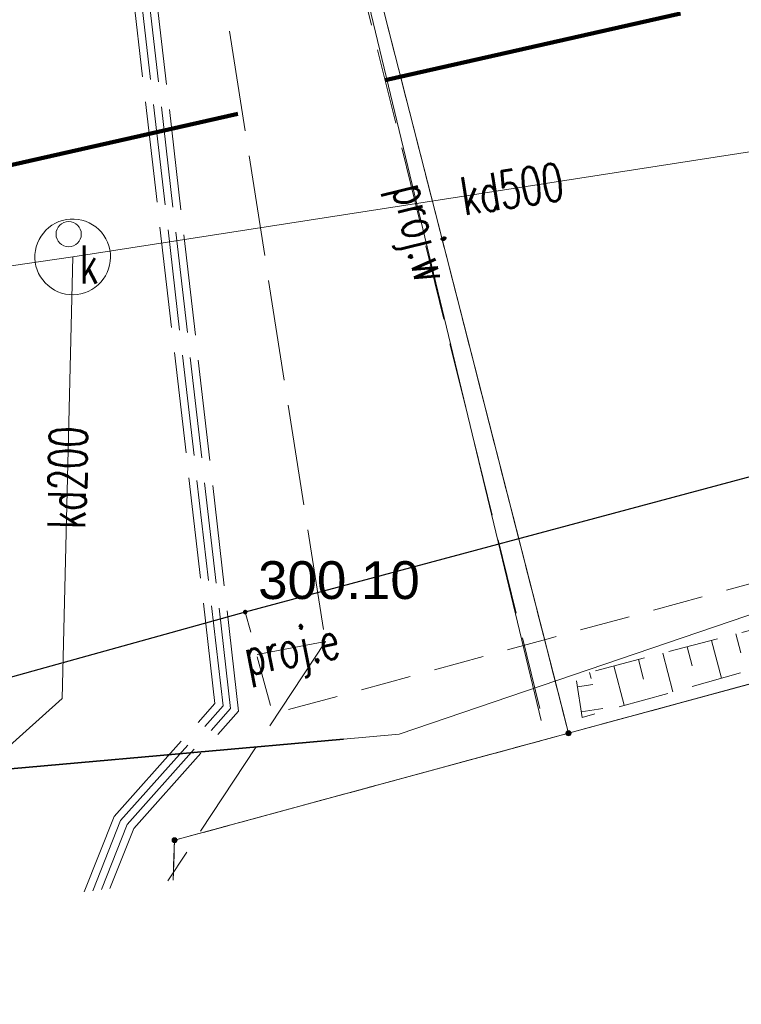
# Model space of a CAD drawing. Header units: metres. Extents: x 6567444 to 13135881, y 5574237 to 11149086.
# Tile 7 of 212: x 6567859 to 6567873, y 5574340 to 5574359. Entities that reach past the tile are written whole.
import ezdxf
from ezdxf.enums import TextEntityAlignment as Align

# ---------------------------------------------------------------- set-up
doc = ezdxf.new("R2010")
doc.units = ezdxf.units.M
for name, pattern in [('_MDCP$0$2.0_1.0', [3, 2, -1]), ('_MDCP$0$L_0_03', [1, 0.5, -0.5]), ('_MDCP$0$L_0_04', [1.5, 1, -0.5]), ('_MDCP$0$L_2_50', [2.5, 2, -0.5]), ('_MDCP$1$L_0_06', [2, 1.5, -0.5]), ('GE.I.6640.1.468.2024_MDCP_dodatkowe pomiary_12.03.2026$0$2.0_1.0', [3, 2, -1]), ('GE.I.6640.1.468.2024_MDCP_dodatkowe pomiary_12.03.2026$0$L_0_03', [1, 0.5, -0.5]), ('GE.I.6640.1.468.2024_MDCP_dodatkowe pomiary_12.03.2026$0$L_0_04', [1.5, 1, -0.5]), ('GE.I.6640.1.468.2024_MDCP_dodatkowe pomiary_12.03.2026$0$L_0_06', [2, 1.5, -0.5]), ('GE.I.6640.1.468.2024_MDCP_dodatkowe pomiary_12.03.2026$0$L_2_50', [2.5, 2, -0.5])]:
    doc.linetypes.add(name, pattern=pattern)
for name, color, linetype, lineweight in [('_MDCP$0$EGB_DzialkaEwidencyjna', 7, 'Continuous', 18), ('_MDCP$0$EGB_Klasouzytek', 92, 'Continuous', 18), ('_MDCP$0$EGB_KonturUzytkuGruntowego', 92, 'Continuous', 18), ('_MDCP$0$EGB_PunktGraniczny', 7, 'Continuous', 18), ('_MDCP$0$GES_InneUrzadzeniaTowarzyszace', 7, 'Continuous', 18), ('_MDCP$0$GES_InneUrzadzeniaTowarzyszace_P', 7, 'Continuous', 18), ('_MDCP$0$GES_PrzewodElektroenergetyczny_Projektowany', 7, 'Continuous', 18), ('_MDCP$0$GES_UrzadzeniaTowarzyszczaceLiniowe', 7, 'Continuous', 18), ('_MDCP$0$KR_ObiektKarto', 7, 'Continuous', 18), ('_MDCP$0$OT_Komunikacja', 7, 'Continuous', 18), ('_MDCP$0$OT_Skarpa', 7, 'Continuous', 18), ('_MDCP$0$OTRS', 7, 'Continuous', 13), ('_MDCP$0$OTRS_O', 7, 'Continuous', 20), ('_MDCP$0$Z_ZAKRES', 214, 'Continuous', 90), ('_MDCP$1$GES_PrzewodKanalizacyjny', 36, 'Continuous', 18), ('_MDCP$1$GES_PrzewodWodociagowy', 5, 'Continuous', 18), ('_MDCP$1$GES_PrzewodWodociagowy_Projektowany', 7, 'Continuous', 18), ('GE.I.6640.1.468.2024_MDCP_dodatkowe pomiary_12.03.2026$0$EGB_DzialkaEwidencyjna', 7, 'Continuous', 18), ('GE.I.6640.1.468.2024_MDCP_dodatkowe pomiary_12.03.2026$0$EGB_Klasouzytek', 92, 'Continuous', 18), ('GE.I.6640.1.468.2024_MDCP_dodatkowe pomiary_12.03.2026$0$EGB_KonturUzytkuGruntowego', 92, 'Continuous', 18), ('GE.I.6640.1.468.2024_MDCP_dodatkowe pomiary_12.03.2026$0$EGB_PunktGraniczny', 7, 'Continuous', 18), ('GE.I.6640.1.468.2024_MDCP_dodatkowe pomiary_12.03.2026$0$GES_InneUrzadzeniaTowarzyszace', 7, 'Continuous', 18), ('GE.I.6640.1.468.2024_MDCP_dodatkowe pomiary_12.03.2026$0$GES_InneUrzadzeniaTowarzyszace_P', 7, 'Continuous', 18), ('GE.I.6640.1.468.2024_MDCP_dodatkowe pomiary_12.03.2026$0$GES_PrzewodElektroenergetyczny_Projektowany', 7, 'Continuous', 18), ('GE.I.6640.1.468.2024_MDCP_dodatkowe pomiary_12.03.2026$0$GES_PrzewodKanalizacyjny', 36, 'Continuous', 18), ('GE.I.6640.1.468.2024_MDCP_dodatkowe pomiary_12.03.2026$0$GES_PrzewodWodociagowy', 5, 'Continuous', 18), ('GE.I.6640.1.468.2024_MDCP_dodatkowe pomiary_12.03.2026$0$GES_PrzewodWodociagowy_Projektowany', 7, 'Continuous', 18), ('GE.I.6640.1.468.2024_MDCP_dodatkowe pomiary_12.03.2026$0$GES_UrzadzeniaTowarzyszczaceLiniowe', 7, 'Continuous', 18), ('GE.I.6640.1.468.2024_MDCP_dodatkowe pomiary_12.03.2026$0$KR_ObiektKarto', 7, 'Continuous', 18), ('GE.I.6640.1.468.2024_MDCP_dodatkowe pomiary_12.03.2026$0$OT_Komunikacja', 7, 'Continuous', 18), ('GE.I.6640.1.468.2024_MDCP_dodatkowe pomiary_12.03.2026$0$OT_Skarpa', 7, 'Continuous', 18), ('GE.I.6640.1.468.2024_MDCP_dodatkowe pomiary_12.03.2026$0$OTRS', 7, 'Continuous', 13), ('GE.I.6640.1.468.2024_MDCP_dodatkowe pomiary_12.03.2026$0$OTRS_O', 7, 'Continuous', 20), ('GE.I.6640.1.468.2024_MDCP_dodatkowe pomiary_12.03.2026$0$Z_ZAKRES', 214, 'Continuous', 90)]:
    doc.layers.add(name, color=color, linetype=linetype, lineweight=lineweight)
doc.styles.add('_MDCP$0$BDOT', font='arial.ttf', dxfattribs={"width": 0.9})
doc.styles.add('_MDCP$0$STANDARD', font='simplex.shx')
doc.styles.add('GE.I.6640.1.468.2024_MDCP_dodatkowe pomiary_12.03.2026$0$BDOT', font='arial.ttf', dxfattribs={"width": 0.9})
doc.styles.add('GE.I.6640.1.468.2024_MDCP_dodatkowe pomiary_12.03.2026$0$STANDARD', font='simplex.shx')

# ---------------------------------------------------------------- blocks, each defined once
blk = doc.blocks.new('_MDCP$0$L_0_02_2')
at = {"color": 0}
blk.add_point((0, 0), dxfattribs=at)
blk = doc.blocks.new('_MDCP$0$L_0_02_1')
at = {"color": 0}
blk.add_point((0, 0), dxfattribs=at)
blk = doc.blocks.new('_MDCP$0$EGPG_N')
at = {"linetype": 'Continuous', "lineweight": 13}
blk.add_hatch(color=0, dxfattribs=at).paths.add_polyline_path([(0, -0.1, 1), (0, 0.1, 1)])
at = {"color": 0, "linetype": 'Continuous', "lineweight": 13}
blk.add_circle((0, 0), 0.1, dxfattribs=at)
blk = doc.blocks.new('_MDCP$0$other_SUPW_O')
at = {"color": 0, "linetype": 'Continuous', "lineweight": 18}
blk.add_circle((0, 0), 0.5, dxfattribs=at)
blk = doc.blocks.new('_MDCP$0$OTRS')
at = {"layer": '_MDCP$0$OTRS', "color": 0, "lineweight": -3, "const_width": 0.09}
blk.add_lwpolyline([(-0.045, 0, 1), (0.045, 0, 1)], format="xyb", close=True, dxfattribs=at)
at = {"layer": '_MDCP$0$OTRS_O', "color": 0, "style": '_MDCP$0$BDOT'}
blk.add_attdef('RZEDNA', (0.514, 0.515), '', height=1.5, dxfattribs=at)
blk = doc.blocks.new('_MDCP')
at = {"layer": '_MDCP$0$EGB_DzialkaEwidencyjna', "linetype": 'CONTINUOUS', "lineweight": 18}
for p, q in [((6567870.09, 5574563.29), (6567937.22, 5574576.21)), ((6567937.22, 5574576.21), (6567953.2, 5574485.85)), ((6567921.55, 5574569.11), (6567849.51, 5574552.26)), ((6567946.41, 5574443.1), (6567921.55, 5574569.11)), ((6567848.19, 5574557.83), (6567870.09, 5574563.29)), ((6567849.51, 5574552.26), (6567848.19, 5574557.83)), ((6567953.2, 5574485.85), (6567954.34, 5574479.4)), ((6567954.34, 5574479.4), (6567964.63, 5574421.22)), ((6567945.87, 5574426.93), (6567946.41, 5574443.1)), ((6567941.78, 5574411.28), (6567945.87, 5574426.93)), ((6567964.63, 5574421.22), (6567961.98, 5574385.01)), ((6567926.87, 5574389.48), (6567941.78, 5574411.28)), ((6567903.73, 5574376.76), (6567926.87, 5574389.48)), ((6567961.98, 5574385.01), (6567940.38, 5574379.35)), ((6567940.38, 5574379.35), (6567927.03, 5574350.99)), ((6567864.17, 5574367.81), (6567903.73, 5574376.76)), ((6567869.98, 5574345.11), (6567864.17, 5574367.81)), ((6567921.32, 5574359.06), (6567869.98, 5574345.11)), ((6567923.464, 5574348.631), (6567921.32, 5574359.06)), ((6567927.03, 5574350.99), (6567923.464, 5574348.631))]:
    blk.add_line(p, q, dxfattribs=at)
at = {"layer": '_MDCP$0$EGB_DzialkaEwidencyjna', "linetype": 'Continuous', "lineweight": 18}
for p, q in [((6567864.232, 5574367.568), (6567869.918, 5574345.352)), ((6567870.221, 5574345.176), (6567921.079, 5574358.994)), ((6567862.411, 5574343.055), (6567869.739, 5574345.045)), ((6567869.739, 5574345.045), (6567862.411, 5574343.055))]:
    blk.add_line(p, q, dxfattribs=at)
at = {"layer": '_MDCP$0$EGB_Klasouzytek', "lineweight": 18}
for points in [[(6567922.989, 5574350.942), (6567921.32, 5574359.06), (6567869.98, 5574345.11), (6567864.17, 5574367.81), (6567903.73, 5574376.76), (6567926.87, 5574389.48), (6567941.78, 5574411.28), (6567945.87, 5574426.93), (6567946.41, 5574443.1), (6567921.55, 5574569.11), (6567849.51, 5574552.26), (6567848.19, 5574557.83), (6567870.09, 5574563.29), (6567937.22, 5574576.21)], [(6567843.288, 5574339.738), (6567840.22, 5574379.37), (6567837.97, 5574408.39), (6567824.54, 5574464.39), (6567815.07, 5574503.11), (6567813.39, 5574510.85), (6567812.91, 5574512.76), (6567809.64, 5574533.63), (6567810.66, 5574545.93), (6567811.96, 5574548.85), (6567814.7, 5574549.3), (6567819.81, 5574551.02), (6567841.64, 5574556.2), (6567848.19, 5574557.83), (6567849.51, 5574552.26), (6567830.11, 5574547.72), (6567829, 5574518.49), (6567851.37, 5574441.53), (6567857.95, 5574413.39), (6567862.49, 5574380.1), (6567864.17, 5574367.81), (6567869.98, 5574345.11), (6567862.17, 5574342.99), (6567862.141, 5574342.197)], [(6567862.141, 5574342.197), (6567862.17, 5574342.99), (6567869.98, 5574345.11), (6567921.32, 5574359.06), (6567922.989, 5574350.942)]]:
    blk.add_lwpolyline(points, dxfattribs=at)
at = {"layer": '_MDCP$0$EGB_KonturUzytkuGruntowego', "linetype": '_MDCP$0$L_0_03', "lineweight": 18}
for points in [[(6567922.989, 5574350.942), (6567921.32, 5574359.06), (6567869.98, 5574345.11), (6567864.17, 5574367.81), (6567903.73, 5574376.76), (6567926.87, 5574389.48), (6567941.78, 5574411.28), (6567945.87, 5574426.93), (6567946.41, 5574443.1), (6567921.55, 5574569.11), (6567849.51, 5574552.26), (6567848.19, 5574557.83), (6567870.09, 5574563.29), (6567937.22, 5574576.21), (6567953.2, 5574485.85)], [(6567843.288, 5574339.738), (6567840.22, 5574379.37), (6567837.97, 5574408.39), (6567824.54, 5574464.39), (6567815.07, 5574503.11), (6567813.39, 5574510.85), (6567812.91, 5574512.76), (6567809.64, 5574533.63), (6567810.66, 5574545.93), (6567811.96, 5574548.85), (6567814.7, 5574549.3), (6567819.81, 5574551.02), (6567841.64, 5574556.2), (6567848.19, 5574557.83), (6567849.51, 5574552.26), (6567830.11, 5574547.72), (6567829, 5574518.49), (6567851.37, 5574441.53), (6567857.95, 5574413.39), (6567862.49, 5574380.1), (6567864.17, 5574367.81), (6567869.98, 5574345.11), (6567862.17, 5574342.99), (6567862.141, 5574342.197)], [(6567862.141, 5574342.197), (6567862.17, 5574342.99), (6567869.98, 5574345.11), (6567921.32, 5574359.06), (6567922.989, 5574350.942)]]:
    blk.add_lwpolyline(points, dxfattribs=at)
at = {"layer": '_MDCP$0$EGB_PunktGraniczny'}
for p in [(6567869.98, 5574345.11), (6567862.17, 5574342.99)]:
    blk.add_point(p, dxfattribs=at)
at = {"layer": '_MDCP$0$GES_InneUrzadzeniaTowarzyszace', "color": 36, "linetype": 'Continuous', "lineweight": 18, "flags": 128}
blk.add_lwpolyline([(6567860.082, 5574353.803), (6567860.006, 5574353.814), (6567859.931, 5574353.833), (6567859.858, 5574353.859), (6567859.789, 5574353.893), (6567859.723, 5574353.934), (6567859.662, 5574353.981), (6567859.606, 5574354.034), (6567859.556, 5574354.093), (6567859.512, 5574354.156), (6567859.475, 5574354.224), (6567859.445, 5574354.295), (6567859.422, 5574354.369), (6567859.408, 5574354.444), (6567859.401, 5574354.521), (6567859.402, 5574354.599), (6567859.411, 5574354.675), (6567859.427, 5574354.751), (6567859.452, 5574354.824), (6567859.484, 5574354.894), (6567859.522, 5574354.961), (6567859.568, 5574355.023), (6567859.62, 5574355.081), (6567859.677, 5574355.132), (6567859.739, 5574355.178), (6567859.806, 5574355.217), (6567859.876, 5574355.249), (6567859.95, 5574355.273), (6567860.025, 5574355.29), (6567860.102, 5574355.299), (6567860.179, 5574355.3), (6567860.256, 5574355.293), (6567860.332, 5574355.278), (6567860.406, 5574355.255), (6567860.477, 5574355.225), (6567860.544, 5574355.188), (6567860.608, 5574355.144), (6567860.667, 5574355.094), (6567860.72, 5574355.038), (6567860.767, 5574354.977), (6567860.807, 5574354.911), (6567860.841, 5574354.842), (6567860.867, 5574354.769), (6567860.886, 5574354.694), (6567860.897, 5574354.618), (6567860.9, 5574354.541), (6567860.895, 5574354.464), (6567860.882, 5574354.387), (6567860.861, 5574354.313), (6567860.833, 5574354.241), (6567860.798, 5574354.172), (6567860.756, 5574354.108), (6567860.707, 5574354.048), (6567860.652, 5574353.993), (6567860.592, 5574353.945), (6567860.528, 5574353.902), (6567860.459, 5574353.867), (6567860.387, 5574353.839), (6567860.313, 5574353.818), (6567860.237, 5574353.805), (6567860.16, 5574353.8)], close=True, dxfattribs=at)
at = {"layer": '_MDCP$0$GES_PrzewodElektroenergetyczny_Projektowany', "color": 1, "linetype": '_MDCP$0$L_2_50', "lineweight": 18}
for points in [[(6567860.719, 5574342.011), (6567861.23, 5574343.3), (6567863.28, 5574345.6), (6567861.17, 5574363.95)], [(6567860.889, 5574342.033), (6567861.36, 5574343.22), (6567863.44, 5574345.55), (6567861.32, 5574363.97)], [(6567860.377, 5574341.967), (6567860.97, 5574343.46), (6567862.97, 5574345.7), (6567860.87, 5574363.89)], [(6567860.548, 5574341.989), (6567861.1, 5574343.38), (6567863.13, 5574345.65), (6567861.02, 5574363.92)], [(6567838.66, 5574382.16), (6567847.42, 5574377.99), (6567848.22, 5574371.37), (6567858.26, 5574372.47), (6567858.75, 5574367.2), (6567862.48, 5574363.96), (6567865.16, 5574346.93), (6567862.035, 5574342.183)]]:
    blk.add_lwpolyline(points, dxfattribs=at)
at = {"layer": '_MDCP$0$GES_PrzewodElektroenergetyczny_Projektowany', "color": 1, "linetype": '_MDCP$0$L_2_50', "lineweight": 18, "flags": 128}
blk.add_lwpolyline([(6567865.16, 5574346.93), (6567863.81, 5574346.67)], dxfattribs=at)
at = {"layer": '_MDCP$0$GES_UrzadzeniaTowarzyszczaceLiniowe', "color": 7, "linetype": 'Continuous', "lineweight": 35, "flags": 128}
blk.add_lwpolyline([(6567844.74, 5574343.141), (6567865.52, 5574344.99)], dxfattribs=at)
at = {"layer": '_MDCP$0$KR_ObiektKarto', "linetype": 'Continuous', "lineweight": 18, "flags": 128}
for points in [[(6567873.299, 5574347.077), (6567873.396, 5574346.706)], [(6567872.332, 5574346.823), (6567872.431, 5574346.444)], [(6567872.816, 5574346.95), (6567873.012, 5574346.199)], [(6567871.848, 5574346.697), (6567872.049, 5574345.929)], [(6567870.881, 5574346.443), (6567871.085, 5574345.664)], [(6567871.365, 5574346.57), (6567871.466, 5574346.182)], [(6567870.397, 5574346.316), (6567870.429, 5574346.196)], [(6567870.158, 5574346.029), (6567870.461, 5574346.075)], [(6567870.233, 5574345.535), (6567870.659, 5574345.599)]]:
    blk.add_lwpolyline(points, dxfattribs=at)
at = {"layer": '_MDCP$0$OT_Komunikacja', "color": 7, "linetype": 'Continuous', "lineweight": 25, "flags": 128}
blk.add_lwpolyline([(6567905.63, 5574359.784), (6567900.842, 5574357.997), (6567896.789, 5574356.714), (6567892.76, 5574355.522), (6567888.375, 5574354.261), (6567880.658, 5574352.183), (6567873.873, 5574350.271), (6567863.57, 5574347.509), (6567857.878, 5574345.927)], dxfattribs=at)
at = {"layer": '_MDCP$0$OT_Komunikacja', "color": 7, "linetype": '_MDCP$0$L_0_04', "lineweight": 18, "flags": 128}
blk.add_lwpolyline([(6567907.065, 5574358.223), (6567904.179, 5574357.082), (6567901.709, 5574356.099), (6567896.241, 5574354.391), (6567889.531, 5574352.486), (6567881.436, 5574350.285), (6567875.555, 5574348.608), (6567869.621, 5574346.993), (6567864.118, 5574345.492), (6567863.57, 5574347.509), (6567873.873, 5574350.271), (6567880.658, 5574352.183), (6567888.375, 5574354.261), (6567892.76, 5574355.522), (6567896.789, 5574356.714), (6567900.842, 5574357.997), (6567904.405, 5574358.151)], close=True, dxfattribs=at)
at = {"layer": '_MDCP$0$OT_Skarpa', "color": 7, "linetype": '_MDCP$0$L_0_04', "lineweight": 18, "flags": 128}
blk.add_lwpolyline([(6567955.232, 5574406.177), (6567951.756, 5574398.203), (6567947.269, 5574389.868), (6567942.777, 5574383.115), (6567937.448, 5574377.183), (6567930.261, 5574370.129), (6567925.735, 5574366.886), (6567916.441, 5574361.219), (6567908.061, 5574356.673), (6567903.277, 5574354.979), (6567890.931, 5574351.328), (6567881.688, 5574348.638), (6567870.25, 5574345.423), (6567870.125, 5574346.245), (6567881.513, 5574349.229), (6567890.859, 5574351.844), (6567903.074, 5574355.601), (6567907.897, 5574357.115), (6567916.207, 5574361.546), (6567925.258, 5574367.328), (6567929.831, 5574370.951), (6567936.889, 5574377.931), (6567941.701, 5574383.939), (6567946.663, 5574390.442), (6567951.323, 5574398.426), (6567954.838, 5574406.196), (6567955.936, 5574410.199)], close=True, dxfattribs=at)
at = {"layer": '_MDCP$0$Z_ZAKRES', "linetype": '_MDCP$0$2.0_1.0', "lineweight": 140, "ltscale": 3}
blk.add_lwpolyline([(6567820.407, 5574555.719), (6567847.232, 5574561.997), (6567929.356, 5574581.206), (6567956.443, 5574443.911), (6567955.827, 5574425.481), (6567951.015, 5574407.07), (6567933.777, 5574381.866), (6567907.312, 5574367.318), (6567855.739, 5574355.65), (6567852.582, 5574378.747), (6567848.105, 5574411.572), (6567841.693, 5574438.994), (6567818.946, 5574517.253)], close=True, dxfattribs=at)
at = {"layer": '_MDCP$1$GES_PrzewodKanalizacyjny', "color": 36, "linetype": 'Continuous', "lineweight": 18, "flags": 128}
for points in [[(6567860.15, 5574354.55), (6567877.57, 5574357.25)], [(6567866.62, 5574345.09), (6567898.83, 5574356.05)], [(6567841.9, 5574351.89), (6567860.15, 5574354.55)], [(6567860.15, 5574354.55), (6567859.94, 5574345.8)], [(6567859.94, 5574345.8), (6567854.41, 5574340.84)], [(6567843.64, 5574343.05), (6567844.74, 5574343.141), (6567865.52, 5574344.99), (6567866.62, 5574345.09)]]:
    blk.add_lwpolyline(points, dxfattribs=at)
at = {"layer": '_MDCP$1$GES_PrzewodWodociagowy', "color": 5, "linetype": 'Continuous', "lineweight": 18}
blk.add_lwpolyline([(6567827.542, 5574374.609), (6567833.78, 5574375.29), (6567857.1, 5574378.14), (6567861.43, 5574378.88), (6567863.07, 5574372.06), (6567864.41, 5574365.71), (6567864.76, 5574364.5), (6567864.96, 5574363.98), (6567869.44, 5574345.36)], dxfattribs=at)
at = {"layer": '_MDCP$1$GES_PrzewodWodociagowy_Projektowany', "color": 5, "linetype": '_MDCP$1$L_0_06', "lineweight": 18, "flags": 128}
blk.add_lwpolyline([(6567864.76, 5574364.48), (6567869.41, 5574345.6)], dxfattribs=at)
at = {"layer": '_MDCP$0$EGB_DzialkaEwidencyjna', "linetype": 'Continuous', "xscale": 0.5, "yscale": 0.5, "zscale": 0.5}
for name, p, rotation in [('_MDCP$0$L_0_02_2', (6567869.98, 5574345.11), 15.2), ('_MDCP$0$L_0_02_1', (6567869.98, 5574345.11), 104.36), ('_MDCP$0$L_0_02_2', (6567869.98, 5574345.11), 104.36), ('_MDCP$0$L_0_02_1', (6567869.98, 5574345.11), 195.19), ('_MDCP$0$L_0_02_2', (6567869.98, 5574345.11), 195.19), ('_MDCP$0$L_0_02_1', (6567869.98, 5574345.11), 15.2), ('_MDCP$0$L_0_02_2', (6567862.17, 5574342.99), 15.19), ('_MDCP$0$L_0_02_1', (6567862.17, 5574342.99), 267.8800000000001), ('_MDCP$0$L_0_02_2', (6567862.17, 5574342.99), 267.8800000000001), ('_MDCP$0$L_0_02_1', (6567862.17, 5574342.99), 15.19)]:
    blk.add_blockref(name, p, dxfattribs=dict(at, rotation=rotation))
at = {"layer": '_MDCP$0$EGB_PunktGraniczny', "linetype": 'Continuous', "xscale": 0.5, "yscale": 0.5, "zscale": 0.5}
for p in [(6567869.98, 5574345.11), (6567862.17, 5574342.99)]:
    blk.add_blockref('_MDCP$0$EGPG_N', p, dxfattribs=at)
at = {"layer": '_MDCP$0$GES_InneUrzadzeniaTowarzyszace_P', "linetype": 'Continuous', "xscale": 0.5, "yscale": 0.5, "zscale": 0.5}
blk.add_blockref('_MDCP$0$other_SUPW_O', (6567860.07, 5574355), dxfattribs=at)
at = {"layer": '_MDCP$0$OTRS', "xscale": 0.5, "yscale": 0.5, "zscale": 0.5}
blk.add_blockref('_MDCP$0$OTRS', (6567863.57, 5574347.512, 300.104), dxfattribs=at).add_auto_attribs({'RZEDNA': '300.10'})
at = {"layer": '_MDCP$0$GES_InneUrzadzeniaTowarzyszace_P', "color": 7, "lineweight": 15, "style": '_MDCP$0$STANDARD', "width": 0.66}
blk.add_text('k', height=0.75, dxfattribs=at).set_placement((6567860.295, 5574354.775), align=Align.TOP_LEFT)
at = {"layer": '_MDCP$0$GES_PrzewodElektroenergetyczny_Projektowany', "color": 1, "lineweight": 15, "style": '_MDCP$0$STANDARD', "width": 0.66}
blk.add_text('proj.e', height=0.75, rotation=-349.1, dxfattribs=at).set_placement((6567864.485, 5574346.8), align=Align.MIDDLE_CENTER)
at = {"layer": '_MDCP$1$GES_PrzewodKanalizacyjny', "color": 36, "lineweight": 15, "style": '_MDCP$0$STANDARD', "width": 0.66}
for s, rotation, p in [('kd500', -351.2, (6567868.86, 5574355.9)), ('kd200', -271.4, (6567860.045, 5574350.175))]:
    blk.add_text(s, height=0.75, rotation=rotation, dxfattribs=at).set_placement(p, align=Align.MIDDLE_CENTER)
at = {"layer": '_MDCP$1$GES_PrzewodWodociagowy_Projektowany', "color": 5, "lineweight": 15, "style": '_MDCP$0$STANDARD', "width": 0.66}
blk.add_text('proj.w', height=0.75, rotation=-76.2, dxfattribs=at).set_placement((6567867.085, 5574355.04), align=Align.MIDDLE_CENTER)
blk = doc.blocks.new('GE.I.6640.1.468.2024_MDCP_dodatkowe pomiary_12.03.2026$0$L_0_02_2')
at = {"color": 0}
blk.add_point((0, 0), dxfattribs=at)
blk = doc.blocks.new('GE.I.6640.1.468.2024_MDCP_dodatkowe pomiary_12.03.2026$0$L_0_02_1')
at = {"color": 0}
blk.add_point((0, 0), dxfattribs=at)
blk = doc.blocks.new('GE.I.6640.1.468.2024_MDCP_dodatkowe pomiary_12.03.2026$0$EGPG_N')
at = {"linetype": 'Continuous', "lineweight": 13}
blk.add_hatch(color=0, dxfattribs=at).paths.add_polyline_path([(0, -0.1, 1), (0, 0.1, 1)])
at = {"color": 0, "linetype": 'Continuous', "lineweight": 13}
blk.add_circle((0, 0), 0.1, dxfattribs=at)
blk = doc.blocks.new('GE.I.6640.1.468.2024_MDCP_dodatkowe pomiary_12.03.2026$0$other_SUPW_O')
at = {"color": 0, "linetype": 'Continuous', "lineweight": 18}
blk.add_circle((0, 0), 0.5, dxfattribs=at)
blk = doc.blocks.new('GE.I.6640.1.468.2024_MDCP_dodatkowe pomiary_12.03.2026$0$OTRS')
at = {"layer": 'GE.I.6640.1.468.2024_MDCP_dodatkowe pomiary_12.03.2026$0$OTRS', "color": 0, "lineweight": -3, "const_width": 0.09}
blk.add_lwpolyline([(-0.045, 0, 1), (0.045, 0, 1)], format="xyb", close=True, dxfattribs=at)
at = {"layer": 'GE.I.6640.1.468.2024_MDCP_dodatkowe pomiary_12.03.2026$0$OTRS_O', "color": 0, "style": 'GE.I.6640.1.468.2024_MDCP_dodatkowe pomiary_12.03.2026$0$BDOT'}
blk.add_attdef('RZEDNA', (0.514, 0.515), '', height=1.5, dxfattribs=at)
blk = doc.blocks.new('GE.I.6640.1.468.2024_MDCP_dodatkowe pomiary_12.03.2026')
at = {"layer": 'GE.I.6640.1.468.2024_MDCP_dodatkowe pomiary_12.03.2026$0$EGB_DzialkaEwidencyjna', "linetype": 'CONTINUOUS', "lineweight": 18}
for p, q in [((6567870.09, 5574563.29), (6567937.22, 5574576.21)), ((6567937.22, 5574576.21), (6567953.2, 5574485.85)), ((6567921.55, 5574569.11), (6567849.51, 5574552.26)), ((6567946.41, 5574443.1), (6567921.55, 5574569.11)), ((6567848.19, 5574557.83), (6567870.09, 5574563.29)), ((6567849.51, 5574552.26), (6567848.19, 5574557.83)), ((6567953.2, 5574485.85), (6567954.34, 5574479.4)), ((6567954.34, 5574479.4), (6567964.63, 5574421.22)), ((6567945.87, 5574426.93), (6567946.41, 5574443.1)), ((6567941.78, 5574411.28), (6567945.87, 5574426.93)), ((6567964.63, 5574421.22), (6567961.98, 5574385.01)), ((6567926.87, 5574389.48), (6567941.78, 5574411.28)), ((6567903.73, 5574376.76), (6567926.87, 5574389.48)), ((6567961.98, 5574385.01), (6567940.38, 5574379.35)), ((6567940.38, 5574379.35), (6567927.03, 5574350.99)), ((6567864.17, 5574367.81), (6567903.73, 5574376.76)), ((6567869.98, 5574345.11), (6567864.17, 5574367.81)), ((6567921.32, 5574359.06), (6567869.98, 5574345.11)), ((6567923.464, 5574348.631), (6567921.32, 5574359.06)), ((6567927.03, 5574350.99), (6567923.464, 5574348.631))]:
    blk.add_line(p, q, dxfattribs=at)
at = {"layer": 'GE.I.6640.1.468.2024_MDCP_dodatkowe pomiary_12.03.2026$0$EGB_DzialkaEwidencyjna', "linetype": 'Continuous', "lineweight": 18}
for p, q in [((6567864.232, 5574367.568), (6567869.918, 5574345.352)), ((6567870.221, 5574345.176), (6567921.079, 5574358.994)), ((6567862.411, 5574343.055), (6567869.739, 5574345.045)), ((6567869.739, 5574345.045), (6567862.411, 5574343.055))]:
    blk.add_line(p, q, dxfattribs=at)
at = {"layer": 'GE.I.6640.1.468.2024_MDCP_dodatkowe pomiary_12.03.2026$0$EGB_Klasouzytek', "lineweight": 18}
for points in [[(6567922.989, 5574350.942), (6567921.32, 5574359.06), (6567869.98, 5574345.11), (6567864.17, 5574367.81), (6567903.73, 5574376.76), (6567926.87, 5574389.48), (6567941.78, 5574411.28), (6567945.87, 5574426.93), (6567946.41, 5574443.1), (6567921.55, 5574569.11), (6567849.51, 5574552.26), (6567848.19, 5574557.83), (6567870.09, 5574563.29), (6567937.22, 5574576.21)], [(6567843.288, 5574339.738), (6567840.22, 5574379.37), (6567837.97, 5574408.39), (6567824.54, 5574464.39), (6567815.07, 5574503.11), (6567813.39, 5574510.85), (6567812.91, 5574512.76), (6567809.64, 5574533.63), (6567810.66, 5574545.93), (6567811.96, 5574548.85), (6567814.7, 5574549.3), (6567819.81, 5574551.02), (6567841.64, 5574556.2), (6567848.19, 5574557.83), (6567849.51, 5574552.26), (6567830.11, 5574547.72), (6567829, 5574518.49), (6567851.37, 5574441.53), (6567857.95, 5574413.39), (6567862.49, 5574380.1), (6567864.17, 5574367.81), (6567869.98, 5574345.11), (6567862.17, 5574342.99), (6567862.141, 5574342.197)], [(6567862.141, 5574342.197), (6567862.17, 5574342.99), (6567869.98, 5574345.11), (6567921.32, 5574359.06), (6567922.989, 5574350.942)]]:
    blk.add_lwpolyline(points, dxfattribs=at)
at = {"layer": 'GE.I.6640.1.468.2024_MDCP_dodatkowe pomiary_12.03.2026$0$EGB_KonturUzytkuGruntowego', "linetype": 'GE.I.6640.1.468.2024_MDCP_dodatkowe pomiary_12.03.2026$0$L_0_03', "lineweight": 18}
for points in [[(6567922.989, 5574350.942), (6567921.32, 5574359.06), (6567869.98, 5574345.11), (6567864.17, 5574367.81), (6567903.73, 5574376.76), (6567926.87, 5574389.48), (6567941.78, 5574411.28), (6567945.87, 5574426.93), (6567946.41, 5574443.1), (6567921.55, 5574569.11), (6567849.51, 5574552.26), (6567848.19, 5574557.83), (6567870.09, 5574563.29), (6567937.22, 5574576.21), (6567953.2, 5574485.85)], [(6567843.288, 5574339.738), (6567840.22, 5574379.37), (6567837.97, 5574408.39), (6567824.54, 5574464.39), (6567815.07, 5574503.11), (6567813.39, 5574510.85), (6567812.91, 5574512.76), (6567809.64, 5574533.63), (6567810.66, 5574545.93), (6567811.96, 5574548.85), (6567814.7, 5574549.3), (6567819.81, 5574551.02), (6567841.64, 5574556.2), (6567848.19, 5574557.83), (6567849.51, 5574552.26), (6567830.11, 5574547.72), (6567829, 5574518.49), (6567851.37, 5574441.53), (6567857.95, 5574413.39), (6567862.49, 5574380.1), (6567864.17, 5574367.81), (6567869.98, 5574345.11), (6567862.17, 5574342.99), (6567862.141, 5574342.197)], [(6567862.141, 5574342.197), (6567862.17, 5574342.99), (6567869.98, 5574345.11), (6567921.32, 5574359.06), (6567922.989, 5574350.942)]]:
    blk.add_lwpolyline(points, dxfattribs=at)
at = {"layer": 'GE.I.6640.1.468.2024_MDCP_dodatkowe pomiary_12.03.2026$0$EGB_PunktGraniczny'}
for p in [(6567869.98, 5574345.11), (6567862.17, 5574342.99)]:
    blk.add_point(p, dxfattribs=at)
at = {"layer": 'GE.I.6640.1.468.2024_MDCP_dodatkowe pomiary_12.03.2026$0$GES_InneUrzadzeniaTowarzyszace', "color": 36, "linetype": 'Continuous', "lineweight": 18, "flags": 128}
blk.add_lwpolyline([(6567860.082, 5574353.803), (6567860.006, 5574353.814), (6567859.931, 5574353.833), (6567859.858, 5574353.859), (6567859.789, 5574353.893), (6567859.723, 5574353.934), (6567859.662, 5574353.981), (6567859.606, 5574354.034), (6567859.556, 5574354.093), (6567859.512, 5574354.156), (6567859.475, 5574354.224), (6567859.445, 5574354.295), (6567859.422, 5574354.369), (6567859.408, 5574354.444), (6567859.401, 5574354.521), (6567859.402, 5574354.599), (6567859.411, 5574354.675), (6567859.427, 5574354.751), (6567859.452, 5574354.824), (6567859.484, 5574354.894), (6567859.522, 5574354.961), (6567859.568, 5574355.023), (6567859.62, 5574355.081), (6567859.677, 5574355.132), (6567859.739, 5574355.178), (6567859.806, 5574355.217), (6567859.876, 5574355.249), (6567859.95, 5574355.273), (6567860.025, 5574355.29), (6567860.102, 5574355.299), (6567860.179, 5574355.3), (6567860.256, 5574355.293), (6567860.332, 5574355.278), (6567860.406, 5574355.255), (6567860.477, 5574355.225), (6567860.544, 5574355.188), (6567860.608, 5574355.144), (6567860.667, 5574355.094), (6567860.72, 5574355.038), (6567860.767, 5574354.977), (6567860.807, 5574354.911), (6567860.841, 5574354.842), (6567860.867, 5574354.769), (6567860.886, 5574354.694), (6567860.897, 5574354.618), (6567860.9, 5574354.541), (6567860.895, 5574354.464), (6567860.882, 5574354.387), (6567860.861, 5574354.313), (6567860.833, 5574354.241), (6567860.798, 5574354.172), (6567860.756, 5574354.108), (6567860.707, 5574354.048), (6567860.652, 5574353.993), (6567860.592, 5574353.945), (6567860.528, 5574353.902), (6567860.459, 5574353.867), (6567860.387, 5574353.839), (6567860.313, 5574353.818), (6567860.237, 5574353.805), (6567860.16, 5574353.8)], close=True, dxfattribs=at)
at = {"layer": 'GE.I.6640.1.468.2024_MDCP_dodatkowe pomiary_12.03.2026$0$GES_PrzewodElektroenergetyczny_Projektowany', "color": 1, "linetype": 'GE.I.6640.1.468.2024_MDCP_dodatkowe pomiary_12.03.2026$0$L_2_50', "lineweight": 18}
for points in [[(6567860.719, 5574342.011), (6567861.23, 5574343.3), (6567863.28, 5574345.6), (6567861.17, 5574363.95)], [(6567860.889, 5574342.033), (6567861.36, 5574343.22), (6567863.44, 5574345.55), (6567861.32, 5574363.97)], [(6567860.377, 5574341.967), (6567860.97, 5574343.46), (6567862.97, 5574345.7), (6567860.87, 5574363.89)], [(6567860.548, 5574341.989), (6567861.1, 5574343.38), (6567863.13, 5574345.65), (6567861.02, 5574363.92)], [(6567838.66, 5574382.16), (6567847.42, 5574377.99), (6567848.22, 5574371.37), (6567858.26, 5574372.47), (6567858.75, 5574367.2), (6567862.48, 5574363.96), (6567865.16, 5574346.93), (6567862.035, 5574342.183)]]:
    blk.add_lwpolyline(points, dxfattribs=at)
at = {"layer": 'GE.I.6640.1.468.2024_MDCP_dodatkowe pomiary_12.03.2026$0$GES_PrzewodElektroenergetyczny_Projektowany', "color": 1, "linetype": 'GE.I.6640.1.468.2024_MDCP_dodatkowe pomiary_12.03.2026$0$L_2_50', "lineweight": 18, "flags": 128}
blk.add_lwpolyline([(6567865.16, 5574346.93), (6567863.81, 5574346.67)], dxfattribs=at)
at = {"layer": 'GE.I.6640.1.468.2024_MDCP_dodatkowe pomiary_12.03.2026$0$GES_PrzewodKanalizacyjny', "color": 36, "linetype": 'Continuous', "lineweight": 18, "flags": 128}
for points in [[(6567860.15, 5574354.55), (6567877.57, 5574357.25)], [(6567866.62, 5574345.09), (6567898.83, 5574356.05)], [(6567841.9, 5574351.89), (6567860.15, 5574354.55)], [(6567860.15, 5574354.55), (6567859.94, 5574345.8)], [(6567859.94, 5574345.8), (6567854.41, 5574340.84)], [(6567843.64, 5574343.05), (6567844.74, 5574343.141), (6567865.52, 5574344.99), (6567866.62, 5574345.09)]]:
    blk.add_lwpolyline(points, dxfattribs=at)
at = {"layer": 'GE.I.6640.1.468.2024_MDCP_dodatkowe pomiary_12.03.2026$0$GES_PrzewodWodociagowy', "color": 5, "linetype": 'Continuous', "lineweight": 18}
blk.add_lwpolyline([(6567827.542, 5574374.609), (6567833.78, 5574375.29), (6567857.1, 5574378.14), (6567861.43, 5574378.88), (6567863.07, 5574372.06), (6567864.41, 5574365.71), (6567864.76, 5574364.5), (6567864.96, 5574363.98), (6567869.44, 5574345.36)], dxfattribs=at)
at = {"layer": 'GE.I.6640.1.468.2024_MDCP_dodatkowe pomiary_12.03.2026$0$GES_PrzewodWodociagowy_Projektowany', "color": 5, "linetype": 'GE.I.6640.1.468.2024_MDCP_dodatkowe pomiary_12.03.2026$0$L_0_06', "lineweight": 18, "flags": 128}
blk.add_lwpolyline([(6567864.76, 5574364.48), (6567869.41, 5574345.6)], dxfattribs=at)
at = {"layer": 'GE.I.6640.1.468.2024_MDCP_dodatkowe pomiary_12.03.2026$0$GES_UrzadzeniaTowarzyszczaceLiniowe', "color": 7, "linetype": 'Continuous', "lineweight": 35, "flags": 128}
blk.add_lwpolyline([(6567844.74, 5574343.141), (6567865.52, 5574344.99)], dxfattribs=at)
at = {"layer": 'GE.I.6640.1.468.2024_MDCP_dodatkowe pomiary_12.03.2026$0$KR_ObiektKarto', "linetype": 'Continuous', "lineweight": 18, "flags": 128}
for points in [[(6567873.299, 5574347.077), (6567873.396, 5574346.706)], [(6567872.332, 5574346.823), (6567872.431, 5574346.444)], [(6567872.816, 5574346.95), (6567873.012, 5574346.199)], [(6567871.848, 5574346.697), (6567872.049, 5574345.929)], [(6567870.881, 5574346.443), (6567871.085, 5574345.664)], [(6567871.365, 5574346.57), (6567871.466, 5574346.182)], [(6567870.397, 5574346.316), (6567870.429, 5574346.196)], [(6567870.158, 5574346.029), (6567870.461, 5574346.075)], [(6567870.233, 5574345.535), (6567870.659, 5574345.599)]]:
    blk.add_lwpolyline(points, dxfattribs=at)
at = {"layer": 'GE.I.6640.1.468.2024_MDCP_dodatkowe pomiary_12.03.2026$0$OT_Komunikacja', "color": 7, "linetype": 'Continuous', "lineweight": 25, "flags": 128}
blk.add_lwpolyline([(6567905.63, 5574359.784), (6567900.842, 5574357.997), (6567896.789, 5574356.714), (6567892.76, 5574355.522), (6567888.375, 5574354.261), (6567880.658, 5574352.183), (6567873.873, 5574350.271), (6567863.57, 5574347.509), (6567857.878, 5574345.927)], dxfattribs=at)
at = {"layer": 'GE.I.6640.1.468.2024_MDCP_dodatkowe pomiary_12.03.2026$0$OT_Komunikacja', "color": 7, "linetype": 'GE.I.6640.1.468.2024_MDCP_dodatkowe pomiary_12.03.2026$0$L_0_04', "lineweight": 18, "flags": 128}
blk.add_lwpolyline([(6567907.065, 5574358.223), (6567904.179, 5574357.082), (6567901.709, 5574356.099), (6567896.241, 5574354.391), (6567889.531, 5574352.486), (6567881.436, 5574350.285), (6567875.555, 5574348.608), (6567869.621, 5574346.993), (6567864.118, 5574345.492), (6567863.57, 5574347.509), (6567873.873, 5574350.271), (6567880.658, 5574352.183), (6567888.375, 5574354.261), (6567892.76, 5574355.522), (6567896.789, 5574356.714), (6567900.842, 5574357.997), (6567904.405, 5574358.151)], close=True, dxfattribs=at)
at = {"layer": 'GE.I.6640.1.468.2024_MDCP_dodatkowe pomiary_12.03.2026$0$OT_Skarpa', "color": 7, "linetype": 'GE.I.6640.1.468.2024_MDCP_dodatkowe pomiary_12.03.2026$0$L_0_04', "lineweight": 18, "flags": 128}
blk.add_lwpolyline([(6567955.232, 5574406.177), (6567951.756, 5574398.203), (6567947.269, 5574389.868), (6567942.777, 5574383.115), (6567937.448, 5574377.183), (6567930.261, 5574370.129), (6567925.735, 5574366.886), (6567916.441, 5574361.219), (6567908.061, 5574356.673), (6567903.277, 5574354.979), (6567890.931, 5574351.328), (6567881.688, 5574348.638), (6567870.25, 5574345.423), (6567870.125, 5574346.245), (6567881.513, 5574349.229), (6567890.859, 5574351.844), (6567903.074, 5574355.601), (6567907.897, 5574357.115), (6567916.207, 5574361.546), (6567925.258, 5574367.328), (6567929.831, 5574370.951), (6567936.889, 5574377.931), (6567941.701, 5574383.939), (6567946.663, 5574390.442), (6567951.323, 5574398.426), (6567954.838, 5574406.196), (6567955.936, 5574410.199)], close=True, dxfattribs=at)
at = {"layer": 'GE.I.6640.1.468.2024_MDCP_dodatkowe pomiary_12.03.2026$0$Z_ZAKRES', "linetype": 'GE.I.6640.1.468.2024_MDCP_dodatkowe pomiary_12.03.2026$0$2.0_1.0', "lineweight": 140, "ltscale": 3}
blk.add_lwpolyline([(6567820.407, 5574555.719), (6567847.232, 5574561.997), (6567929.356, 5574581.206), (6567956.443, 5574443.911), (6567955.827, 5574425.481), (6567951.015, 5574407.07), (6567933.777, 5574381.866), (6567907.312, 5574367.318), (6567855.739, 5574355.65), (6567852.582, 5574378.747), (6567848.105, 5574411.572), (6567841.693, 5574438.994), (6567818.946, 5574517.253)], close=True, dxfattribs=at)
at = {"layer": 'GE.I.6640.1.468.2024_MDCP_dodatkowe pomiary_12.03.2026$0$EGB_DzialkaEwidencyjna', "linetype": 'Continuous', "xscale": 0.5, "yscale": 0.5, "zscale": 0.5}
for name, p, rotation in [('GE.I.6640.1.468.2024_MDCP_dodatkowe pomiary_12.03.2026$0$L_0_02_2', (6567869.98, 5574345.11), 15.2), ('GE.I.6640.1.468.2024_MDCP_dodatkowe pomiary_12.03.2026$0$L_0_02_1', (6567869.98, 5574345.11), 104.36), ('GE.I.6640.1.468.2024_MDCP_dodatkowe pomiary_12.03.2026$0$L_0_02_2', (6567869.98, 5574345.11), 104.36), ('GE.I.6640.1.468.2024_MDCP_dodatkowe pomiary_12.03.2026$0$L_0_02_1', (6567869.98, 5574345.11), 195.19), ('GE.I.6640.1.468.2024_MDCP_dodatkowe pomiary_12.03.2026$0$L_0_02_2', (6567869.98, 5574345.11), 195.19), ('GE.I.6640.1.468.2024_MDCP_dodatkowe pomiary_12.03.2026$0$L_0_02_1', (6567869.98, 5574345.11), 15.2), ('GE.I.6640.1.468.2024_MDCP_dodatkowe pomiary_12.03.2026$0$L_0_02_2', (6567862.17, 5574342.99), 15.19), ('GE.I.6640.1.468.2024_MDCP_dodatkowe pomiary_12.03.2026$0$L_0_02_1', (6567862.17, 5574342.99), 267.8800000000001), ('GE.I.6640.1.468.2024_MDCP_dodatkowe pomiary_12.03.2026$0$L_0_02_2', (6567862.17, 5574342.99), 267.8800000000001), ('GE.I.6640.1.468.2024_MDCP_dodatkowe pomiary_12.03.2026$0$L_0_02_1', (6567862.17, 5574342.99), 15.19)]:
    blk.add_blockref(name, p, dxfattribs=dict(at, rotation=rotation))
at = {"layer": 'GE.I.6640.1.468.2024_MDCP_dodatkowe pomiary_12.03.2026$0$EGB_PunktGraniczny', "linetype": 'Continuous', "xscale": 0.5, "yscale": 0.5, "zscale": 0.5}
for p in [(6567869.98, 5574345.11), (6567862.17, 5574342.99)]:
    blk.add_blockref('GE.I.6640.1.468.2024_MDCP_dodatkowe pomiary_12.03.2026$0$EGPG_N', p, dxfattribs=at)
at = {"layer": 'GE.I.6640.1.468.2024_MDCP_dodatkowe pomiary_12.03.2026$0$GES_InneUrzadzeniaTowarzyszace_P', "linetype": 'Continuous', "xscale": 0.5, "yscale": 0.5, "zscale": 0.5}
blk.add_blockref('GE.I.6640.1.468.2024_MDCP_dodatkowe pomiary_12.03.2026$0$other_SUPW_O', (6567860.07, 5574355), dxfattribs=at)
at = {"layer": 'GE.I.6640.1.468.2024_MDCP_dodatkowe pomiary_12.03.2026$0$OTRS', "xscale": 0.5, "yscale": 0.5, "zscale": 0.5}
blk.add_blockref('GE.I.6640.1.468.2024_MDCP_dodatkowe pomiary_12.03.2026$0$OTRS', (6567863.57, 5574347.512, 300.104), dxfattribs=at).add_auto_attribs({'RZEDNA': '300.10'})
at = {"layer": 'GE.I.6640.1.468.2024_MDCP_dodatkowe pomiary_12.03.2026$0$GES_InneUrzadzeniaTowarzyszace_P', "color": 7, "lineweight": 15, "style": 'GE.I.6640.1.468.2024_MDCP_dodatkowe pomiary_12.03.2026$0$STANDARD', "width": 0.66}
blk.add_text('k', height=0.75, dxfattribs=at).set_placement((6567860.295, 5574354.775), align=Align.TOP_LEFT)
at = {"layer": 'GE.I.6640.1.468.2024_MDCP_dodatkowe pomiary_12.03.2026$0$GES_PrzewodElektroenergetyczny_Projektowany', "color": 1, "lineweight": 15, "style": 'GE.I.6640.1.468.2024_MDCP_dodatkowe pomiary_12.03.2026$0$STANDARD', "width": 0.66}
blk.add_text('proj.e', height=0.75, rotation=-349.1, dxfattribs=at).set_placement((6567864.485, 5574346.8), align=Align.MIDDLE_CENTER)
at = {"layer": 'GE.I.6640.1.468.2024_MDCP_dodatkowe pomiary_12.03.2026$0$GES_PrzewodKanalizacyjny', "color": 36, "lineweight": 15, "style": 'GE.I.6640.1.468.2024_MDCP_dodatkowe pomiary_12.03.2026$0$STANDARD', "width": 0.66}
for s, rotation, p in [('kd500', -351.2, (6567868.86, 5574355.9)), ('kd200', -271.4, (6567860.045, 5574350.175))]:
    blk.add_text(s, height=0.75, rotation=rotation, dxfattribs=at).set_placement(p, align=Align.MIDDLE_CENTER)
at = {"layer": 'GE.I.6640.1.468.2024_MDCP_dodatkowe pomiary_12.03.2026$0$GES_PrzewodWodociagowy_Projektowany', "color": 5, "lineweight": 15, "style": 'GE.I.6640.1.468.2024_MDCP_dodatkowe pomiary_12.03.2026$0$STANDARD', "width": 0.66}
blk.add_text('proj.w', height=0.75, rotation=-76.2, dxfattribs=at).set_placement((6567867.085, 5574355.04), align=Align.MIDDLE_CENTER)

msp = doc.modelspace()

# ---------------------------------------------------------------- block references
at = {"layer": 'Defpoints'}
msp.add_blockref('GE.I.6640.1.468.2024_MDCP_dodatkowe pomiary_12.03.2026', (0, 0), dxfattribs=at)

# ---------------------------------------------------------------- next in the draw order: block references
msp.add_blockref('_MDCP', (0, 0))

doc.saveas('drawing.dxf')
